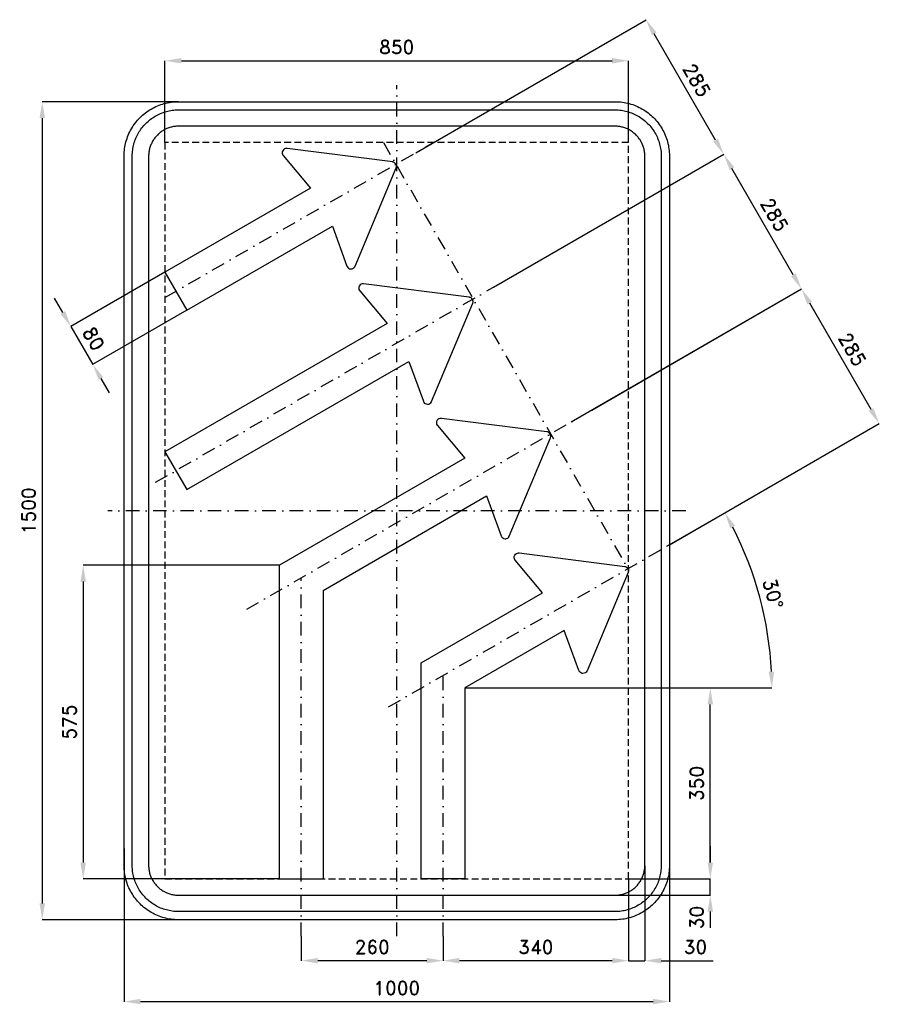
# Model space of a CAD drawing. Header units: millimetres. Extents: x -691 to 885, y -905 to 900.
import ezdxf

# ---------------------------------------------------------------- set-up
doc = ezdxf.new("R2010")
doc.units = ezdxf.units.MM
doc.header["$LTSCALE"] = 5
doc.linetypes.add('ČERCHOVANÁX2', pattern=[2, 1, -0.5, 0, -0.5])
doc.linetypes.add('ČÁRKOVANÁX2', pattern=[1.5, 1, -0.5])
doc.layers.add('Kóty', color=2, linetype='Continuous')
doc.layers.add('Značka', color=7, linetype='Continuous')
doc.styles.get("Standard").update_dxf_attribs({"font": 'romand.shx', "height": 25})
doc.dimstyles.get("Standard").update_dxf_attribs({"dimtxt": 25, "dimasz": 30, "dimexe": 0.18, "dimexo": 0.0625, "dimgap": 12.5, "dimtad": 1, "dimdec": 0, "dimzin": 0, "dimdsep": 46, "dimtxsty": 'Standard', "dimcen": 0.09, "dimadec": 0, "dimazin": 0, "dimtfac": 1, "dimtdec": 0, "dimtofl": 0, "dimtmove": 0, "dimatfit": 3, "dimfxl": 1, "dimtolj": 1, "dimtzin": 0, "dimarcsym": 0})

# ---------------------------------------------------------------- blocks, each defined once
blk = doc.blocks.new('*D0')
at = {"layer": 'Defpoints', "color": 0, "transparency": 16777216}
for p in [(500, -548.8), (-500, -619.3), (500, -900)]:
    blk.add_point(p, dxfattribs=at)
at = {"layer": 'Kóty', "color": 0, "lineweight": -2, "transparency": 16777216}
for p, q in [((500, -548.9), (500, -900.2)), ((-500, -619.4), (-500, -900.2)), ((-470, -900), (470, -900))]:
    blk.add_line(p, q, dxfattribs=at)
at = {"layer": 'Kóty', "color": 0, "transparency": 16777216}
for points in [[(-470, -895), (-470, -905), (-500, -900)], [(470, -895), (470, -905), (500, -900)]]:
    blk.add_solid(points, dxfattribs=at)
at = {"layer": 'Kóty', "color": 0, "transparency": 16777216, "insert": (0, -875), "char_height": 25, "attachment_point": 5}
blk.add_mtext('\\A1;1000', dxfattribs=at)
blk = doc.blocks.new('*D1')
at = {"layer": 'Defpoints', "color": 0, "transparency": 16777216}
for p in [(500, -622), (-500, -634.2), (500, -900)]:
    blk.add_point(p, dxfattribs=at)
at = {"layer": 'Kóty', "color": 0, "lineweight": -2, "transparency": 16777216}
for p, q in [((500, -622.1), (500, -900.2)), ((-500, -634.2), (-500, -900.2)), ((-470, -900), (470, -900))]:
    blk.add_line(p, q, dxfattribs=at)
at = {"layer": 'Kóty', "color": 0, "transparency": 16777216}
for points in [[(-470, -895), (-470, -905), (-500, -900)], [(470, -895), (470, -905), (500, -900)]]:
    blk.add_solid(points, dxfattribs=at)
at = {"layer": 'Kóty', "color": 0, "transparency": 16777216, "insert": (0, -875), "char_height": 25, "attachment_point": 5}
blk.add_mtext('\\A1;1000', dxfattribs=at)
blk = doc.blocks.new('*D2')
at = {"layer": 'Defpoints', "color": 0, "transparency": 16777216}
for p in [(425, 825), (-425, 675), (425, 675)]:
    blk.add_point(p, dxfattribs=at)
at = {"layer": 'Kóty', "color": 0, "lineweight": -2, "transparency": 16777216}
for p, q in [((-425, 675.0625), (-425, 825.18)), ((-395, 825), (395, 825)), ((425, 675.0625), (425, 825.18))]:
    blk.add_line(p, q, dxfattribs=at)
at = {"layer": 'Kóty', "color": 0, "transparency": 16777216}
for points in [[(-395, 830), (-395, 820), (-425, 825)], [(395, 830), (395, 820), (425, 825)]]:
    blk.add_solid(points, dxfattribs=at)
at = {"layer": 'Kóty', "color": 0, "transparency": 16777216, "insert": (0, 850), "char_height": 25, "attachment_point": 5}
blk.add_mtext('\\A1;850', dxfattribs=at)
blk = doc.blocks.new('*D3')
at = {"layer": 'Defpoints', "color": 0, "transparency": 16777216}
for p in [(125, -324.993), (575, -324.993), (425, -675)]:
    blk.add_point(p, dxfattribs=at)
at = {"layer": 'Kóty', "color": 0, "lineweight": -2, "transparency": 16777216}
for p, q in [((125.0625, -324.993), (575.18, -324.993)), ((575, -645), (575, -354.993)), ((425.0625, -675), (575.18, -675))]:
    blk.add_line(p, q, dxfattribs=at)
at = {"layer": 'Kóty', "color": 0, "transparency": 16777216}
for points in [[(570, -354.993), (580, -354.993), (575, -324.993)], [(570, -645), (580, -645), (575, -675)]]:
    blk.add_solid(points, dxfattribs=at)
at = {"layer": 'Kóty', "color": 0, "transparency": 16777216, "insert": (550, -499.9965), "char_height": 25, "attachment_point": 5, "rotation": 90}
blk.add_mtext('\\A1;350', dxfattribs=at)
blk = doc.blocks.new('*D4')
at = {"layer": 'Defpoints', "color": 0, "transparency": 16777216}
for p in [(742.2, 406.6), (357.5, 184.5), (500, -62.3)]:
    blk.add_point(p, dxfattribs=at)
at = {"layer": 'Kóty', "color": 0, "lineweight": -2, "transparency": 16777216}
for p, q in [((357.6, 184.5), (742.4, 406.7)), ((869.7, 185.7), (757.2, 380.6)), ((500.1, -62.3), (884.9, 159.9))]:
    blk.add_line(p, q, dxfattribs=at)
at = {"layer": 'Kóty', "color": 0, "transparency": 16777216}
for points in [[(761.6, 383.1), (752.9, 378.1), (742.2, 406.6)], [(874, 188.2), (865.4, 183.2), (884.7, 159.8)]]:
    blk.add_solid(points, dxfattribs=at)
at = {"layer": 'Kóty', "color": 0, "transparency": 16777216, "insert": (835.1, 295.7), "char_height": 25, "attachment_point": 5, "rotation": 299.9969}
blk.add_mtext('\\A1;285', dxfattribs=at)
blk = doc.blocks.new('*D5')
at = {"layer": 'Defpoints', "color": 0, "transparency": 16777216}
for p in [(599.7, 653.4), (177.4, 409.6), (319.9, 162.8)]:
    blk.add_point(p, dxfattribs=at)
at = {"layer": 'Kóty', "color": 0, "lineweight": -2, "transparency": 16777216}
for p, q in [((177.5, 409.6), (599.9, 653.5)), ((727.2, 432.6), (614.7, 627.4)), ((320, 162.8), (742.4, 406.7))]:
    blk.add_line(p, q, dxfattribs=at)
at = {"layer": 'Kóty', "color": 0, "transparency": 16777216}
for points in [[(619.1, 629.9), (610.4, 624.9), (599.7, 653.4)], [(731.6, 435.1), (722.9, 430.1), (742.2, 406.6)]]:
    blk.add_solid(points, dxfattribs=at)
at = {"layer": 'Kóty', "color": 0, "transparency": 16777216, "insert": (692.6, 542.5), "char_height": 25, "attachment_point": 5, "rotation": 299.9979}
blk.add_mtext('\\A1;285', dxfattribs=at)
blk = doc.blocks.new('*D6')
at = {"layer": 'Defpoints', "color": 0, "transparency": 16777216}
for p in [(457.3, 900.2), (35, 656.5), (177.5, 409.6)]:
    blk.add_point(p, dxfattribs=at)
at = {"layer": 'Kóty', "color": 0, "lineweight": -2, "transparency": 16777216}
for p, q in [((35, 656.5), (457.4, 900.3)), ((584.7, 679.4), (472.3, 874.3)), ((177.5, 409.7), (599.9, 653.5))]:
    blk.add_line(p, q, dxfattribs=at)
at = {"layer": 'Kóty', "color": 0, "transparency": 16777216}
for points in [[(476.6, 876.8), (467.9, 871.8), (457.3, 900.2)], [(589.1, 681.9), (580.4, 676.9), (599.7, 653.4)]]:
    blk.add_solid(points, dxfattribs=at)
at = {"layer": 'Kóty', "color": 0, "transparency": 16777216, "insert": (550.1, 789.3), "char_height": 25, "attachment_point": 5, "rotation": 299.9969}
blk.add_mtext('\\A1;285', dxfattribs=at)
blk = doc.blocks.new('*D7')
at = {"layer": 'Defpoints', "color": 0, "transparency": 16777216}
for p in [(494.9, -65.3), (677.9, -213.4), (85, -301.9), (125.1, -325), (540.5, -325)]:
    blk.add_point(p, dxfattribs=at)
at = {"layer": 'Kóty', "color": 0, "lineweight": -2, "transparency": 16777216}
for p, q in [((495, -65.2), (601.7, -3.6)), ((540.5, -325), (687.9, -325))]:
    blk.add_line(p, q, dxfattribs=at)
blk.add_arc((45, -325), 642.7, 2.6748, 27.3221, dxfattribs=at)
at = {"layer": 'Kóty', "color": 0, "transparency": 16777216}
for points in [[(611.6, -32.4), (620.4, -27.6), (601.6, -3.7)], [(692, -294.9), (682, -295.1), (687.7, -325)]]:
    blk.add_solid(points, dxfattribs=at)
at = {"layer": 'Kóty', "color": 0, "transparency": 16777216, "insert": (689.9, -152.2), "char_height": 25, "attachment_point": 5, "rotation": 284.9984}
blk.add_mtext('\\A1;30°', dxfattribs=at)
blk = doc.blocks.new('*D8')
at = {"layer": 'Defpoints', "color": 0, "transparency": 16777216}
for p in [(-400, 750), (-650, -750), (-375.5, -750)]:
    blk.add_point(p, dxfattribs=at)
at = {"layer": 'Kóty', "color": 0, "lineweight": -2, "transparency": 16777216}
for p, q in [((-400.1, 750), (-650.2, 750)), ((-650, 720), (-650, -720)), ((-375.6, -750), (-650.2, -750))]:
    blk.add_line(p, q, dxfattribs=at)
at = {"layer": 'Kóty', "color": 0, "transparency": 16777216}
for points in [[(-655, 720), (-645, 720), (-650, 750)], [(-655, -720), (-645, -720), (-650, -750)]]:
    blk.add_solid(points, dxfattribs=at)
at = {"layer": 'Kóty', "color": 0, "transparency": 16777216, "insert": (-675, 0), "char_height": 25, "attachment_point": 5, "rotation": 90}
blk.add_mtext('\\A1;1500', dxfattribs=at)
blk = doc.blocks.new('*D9')
at = {"layer": 'Defpoints', "color": 0, "transparency": 16777216}
for p in [(425.0625, -675), (85, -780), (85, -825)]:
    blk.add_point(p, dxfattribs=at)
at = {"layer": 'Kóty', "color": 0, "lineweight": -2, "transparency": 16777216}
for p, q in [((425.0625, -675.0625), (425.0625, -825.18)), ((85, -780.0625), (85, -825.18)), ((395.0625, -825), (115, -825))]:
    blk.add_line(p, q, dxfattribs=at)
at = {"layer": 'Kóty', "color": 0, "transparency": 16777216}
for points in [[(115, -820), (115, -830), (85, -825)], [(395.0625, -820), (395.0625, -830), (425.0625, -825)]]:
    blk.add_solid(points, dxfattribs=at)
at = {"layer": 'Kóty', "color": 0, "transparency": 16777216, "insert": (255.03125, -800), "char_height": 25, "attachment_point": 5}
blk.add_mtext('\\A1;340', dxfattribs=at)
blk = doc.blocks.new('*D10')
at = {"layer": 'Defpoints', "color": 0, "transparency": 16777216}
for p in [(-175, -780.0625), (85, -780.0625), (-175, -825)]:
    blk.add_point(p, dxfattribs=at)
at = {"layer": 'Kóty', "color": 0, "lineweight": -2, "transparency": 16777216}
for p, q in [((-175, -780.125), (-175, -825.18)), ((85, -780.125), (85, -825.18)), ((55, -825), (-145, -825))]:
    blk.add_line(p, q, dxfattribs=at)
at = {"layer": 'Kóty', "color": 0, "transparency": 16777216}
for points in [[(-145, -820), (-145, -830), (-175, -825)], [(55, -820), (55, -830), (85, -825)]]:
    blk.add_solid(points, dxfattribs=at)
at = {"layer": 'Kóty', "color": 0, "transparency": 16777216, "insert": (-45, -800), "char_height": 25, "attachment_point": 5}
blk.add_mtext('\\A1;260', dxfattribs=at)
blk = doc.blocks.new('*D11')
at = {"layer": 'Defpoints', "color": 0, "transparency": 16777216}
for p in [(-215, -99.8), (-575, -675), (-215, -675)]:
    blk.add_point(p, dxfattribs=at)
at = {"layer": 'Kóty', "color": 0, "lineweight": -2, "transparency": 16777216}
for p, q in [((-215.1, -99.8), (-575.2, -99.8)), ((-575, -129.8), (-575, -645)), ((-215.1, -675), (-575.2, -675))]:
    blk.add_line(p, q, dxfattribs=at)
at = {"layer": 'Kóty', "color": 0, "transparency": 16777216}
for points in [[(-580, -129.8), (-570, -129.8), (-575, -99.8)], [(-580, -645), (-570, -645), (-575, -675)]]:
    blk.add_solid(points, dxfattribs=at)
at = {"layer": 'Kóty', "color": 0, "transparency": 16777216, "insert": (-600, -387.4), "char_height": 25, "attachment_point": 5, "rotation": 90}
blk.add_mtext('\\A1;575', dxfattribs=at)
blk = doc.blocks.new('*D12')
at = {"layer": 'Defpoints', "color": 0, "transparency": 16777216}
for p in [(455, -650.8), (425.1, -675.1), (455, -825)]:
    blk.add_point(p, dxfattribs=at)
at = {"layer": 'Kóty', "color": 0, "lineweight": -2, "transparency": 16777216}
for p, q in [((455, -650.8), (455, -825.2)), ((425.1, -675.1), (425.1, -825.2)), ((395.1, -825), (365.1, -825)), ((485, -825), (580.5, -825))]:
    blk.add_line(p, q, dxfattribs=at)
at = {"layer": 'Kóty', "color": 0, "transparency": 16777216}
for points in [[(395.1, -820), (395.1, -830), (425.1, -825)], [(485, -820), (485, -830), (455, -825)]]:
    blk.add_solid(points, dxfattribs=at)
at = {"layer": 'Kóty', "color": 0, "transparency": 16777216, "insert": (547.7, -800), "char_height": 25, "attachment_point": 5}
blk.add_mtext('\\A1;30', dxfattribs=at)

msp = doc.modelspace()

# ---------------------------------------------------------------- linework, layer by layer
at = {"color": 5}
msp.add_lwpolyline([(-215, -675), (-135, -675)], dxfattribs=at)
at = {"layer": 'Kóty'}
for p, q in [((-425, 437.1), (-597.6, 337.5)), ((-612.4, 363.5), (-627.4, 389.5)), ((-385, 367.8), (-557.6, 268.2)), ((-542.4, 242.3), (-527.4, 216.3)), ((575, -615), (575, -645)), ((425, -675), (575.2, -675)), ((366.1, -705), (575.2, -705)), ((575, -735), (575, -765))]:
    msp.add_line(p, q, dxfattribs=at)
for points in [[(-597.4, 337.6), (-557.4, 268.3)], [(575, -705), (575, -675)], [(425.1, -825), (455, -825)]]:
    msp.add_lwpolyline(points, dxfattribs=at)
for points in [[(-608.1, 366), (-616.7, 361), (-597.4, 337.6)], [(-538.1, 244.8), (-546.7, 239.8), (-557.4, 268.3)], [(570, -645), (580, -645), (575, -675)], [(570, -735), (580, -735), (575, -705)]]:
    msp.add_solid(points, dxfattribs=at)
at = {"layer": 'Značka', "color": 6, "linetype": 'ČERCHOVANÁX2', "ltscale": 5}
for p, q in [((-425, 390.9), (69.5, 676.4)), ((186.3, 414.8), (-457.4, 43.1)), ((-275, -180.6), (353.1, 182)), ((-15, -359.6), (494.9, -65.3))]:
    msp.add_line(p, q, dxfattribs=at)
at = {"layer": 'Značka', "color": 5}
msp.add_line((-425, 108), (-385, 38.7), dxfattribs=at)
at = {"layer": 'Značka', "color": 6, "linetype": 'ČERCHOVANÁX2', "ltscale": 5}
for points in [[(0, -780), (0, 780)], [(-24.2, 675), (425, -108.1)], [(530, 0), (-530, 0)], [(-175, -780), (-175, -122.9)], [(85, -780), (85, -301.9)]]:
    msp.add_lwpolyline(points, dxfattribs=at)
at = {"layer": 'Značka', "color": 5}
for points in [[(-400, -750), (-400.4, -750), (-400.8, -750, -0.03218), (-413.7, -749.1, -0.035443), (-426.4, -746.5, -0.036267), (-438.7, -742.3, -0.03442), (-450.2, -736.5, -0.033722), (-461, -729.3, -0.034085), (-470.7, -720.7, -0.034209), (-479.3, -711, -0.034229), (-486.5, -700.2, -0.034044), (-492.3, -688.7, -0.033412), (-496.5, -676.4, -0.034127), (-499.1, -663.7, -0.036745), (-500, -650.8), (-500, -650.4), (-500, -650), (-500, 650), (-500, 650.4), (-500, 650.8, -0.03218), (-499.1, 663.7, -0.035441), (-496.5, 676.4, -0.03627), (-492.3, 688.7, -0.034417), (-486.5, 700.2, -0.033719), (-479.3, 711, -0.034078), (-470.7, 720.7, -0.034208), (-461, 729.3, -0.034227), (-450.2, 736.5, -0.034051), (-438.7, 742.3, -0.033416), (-426.4, 746.5, -0.034129), (-413.7, 749.1, -0.036746), (-400.8, 750), (-400.4, 750), (-400, 750), (400, 750), (400.4, 750), (400.8, 750, -0.032179), (413.7, 749.1, -0.035451), (426.4, 746.5, -0.036282), (438.7, 742.3, -0.034425), (450.2, 736.5, -0.033731), (461, 729.3, -0.034081), (470.7, 720.7, -0.034214), (479.3, 711, -0.034229), (486.5, 700.2, -0.034034), (492.3, 688.6, -0.033411), (496.5, 676.4, -0.034122), (499.1, 663.7, -0.036741), (500, 650.8), (500, 650.4), (500, 650), (500, -650), (500, -650.4), (500, -650.8, -0.032179), (499.1, -663.7, -0.035442), (496.5, -676.4, -0.036264), (492.3, -688.7, -0.034415), (486.5, -700.2, -0.033719), (479.3, -711, -0.034086), (470.7, -720.7, -0.034205), (461, -729.3, -0.03423), (450.2, -736.5, -0.034046), (438.7, -742.3, -0.033413), (426.4, -746.5, -0.034127), (413.7, -749.1, -0.036745), (400.8, -750), (400.4, -750), (400, -750), (-400, -750)], [(-400, -735), (-400.3, -735), (-400.7, -735, -0.03218), (-411.6, -734.2, -0.035443), (-422.4, -732, -0.036267), (-432.9, -728.5, -0.03442), (-442.7, -723.5, -0.033721), (-451.9, -717.4, -0.034085), (-460.1, -710.1, -0.034209), (-467.4, -701.9, -0.034229), (-473.5, -692.7, -0.034045), (-478.4, -682.9, -0.033412), (-482, -672.4, -0.034127), (-484.3, -661.6, -0.036745), (-485, -650.7), (-485, -650.3), (-485, -650), (-485, 650), (-485, 650.3), (-485, 650.7, -0.032181), (-484.2, 661.6, -0.035444), (-482, 672.4, -0.036267), (-478.5, 682.9, -0.034419), (-473.5, 692.7, -0.033711), (-467.4, 701.9, -0.034078), (-460.1, 710.1, -0.034195), (-451.9, 717.4, -0.034219), (-442.7, 723.5, -0.034051), (-432.9, 728.4, -0.033409), (-422.4, 732, -0.034121), (-411.6, 734.3, -0.036745), (-400.7, 735), (-400.3, 735), (-400, 735), (400, 735), (400.3, 735), (400.7, 735, -0.032174), (411.6, 734.2, -0.03544), (422.4, 732, -0.036261), (432.9, 728.5, -0.03443), (442.7, 723.5, -0.033731), (451.9, 717.4, -0.03408), (460.1, 710.1, -0.034212), (467.4, 701.9, -0.03423), (473.5, 692.7, -0.034037), (478.4, 682.9, -0.033418), (482, 672.4, -0.034127), (484.3, 661.6, -0.036751), (485, 650.7), (485, 650.3), (485, 650), (485, -650), (485, -650.3), (485, -650.7, -0.032185), (484.2, -661.6, -0.03545), (482, -672.4, -0.036271), (478.5, -682.9, -0.034419), (473.5, -692.7, -0.033715), (467.4, -701.9, -0.034083), (460.1, -710.1, -0.034209), (451.9, -717.4, -0.034231), (442.7, -723.5, -0.034042), (432.9, -728.4, -0.033411), (422.4, -732, -0.034127), (411.6, -734.3, -0.036745), (400.7, -735), (400.3, -735), (400, -735), (-400, -735)], [(-400, -705), (400, -705), (400.2, -705), (400.4, -705, 0.03218), (407.5, -704.5, 0.035442), (414.5, -703.1, 0.036265), (421.3, -700.8, 0.034422), (427.6, -697.6, 0.033717), (433.6, -693.6, 0.034088), (438.9, -688.9, 0.034212), (443.6, -683.6, 0.034229), (447.6, -677.6, 0.034042), (450.7, -671.3, 0.033412), (453.1, -664.5, 0.034125), (454.5, -657.5, 0.036743), (455, -650.4), (455, -650.2), (455, -650), (455, 650), (455, 650.2), (455, 650.4, 0.032187), (454.5, 657.5, 0.035442), (453.1, 664.5, 0.036278), (450.8, 671.3, 0.034421), (447.6, 677.6, 0.033718), (443.6, 683.5, 0.034078), (438.9, 688.9, 0.034199), (433.6, 693.6, 0.034236), (427.6, 697.6, 0.03403), (421.3, 700.8, 0.033395), (414.5, 703, 0.034109), (407.5, 704.5, 0.036744), (400.4, 705), (400.2, 705), (400, 705), (-400, 705), (-400.2, 705), (-400.4, 705, 0.032171), (-407.5, 704.5, 0.035429), (-414.5, 703, 0.036266), (-421.3, 700.8, 0.034431), (-427.6, 697.6, 0.033735), (-433.6, 693.6, 0.034079), (-438.9, 688.9, 0.034224), (-443.6, 683.5, 0.034235), (-447.6, 677.6, 0.03404), (-450.7, 671.3, 0.033409), (-453.1, 664.5, 0.034125), (-454.5, 657.5, 0.036745), (-455, 650.4), (-455, 650.2), (-455, 650), (-455, -650), (-455, -650.2), (-455, -650.4, 0.03218), (-454.5, -657.5, 0.035443), (-453.1, -664.5, 0.036267), (-450.8, -671.3, 0.034421), (-447.6, -677.6, 0.033721), (-443.6, -683.6, 0.034084), (-438.9, -688.9, 0.034208), (-433.6, -693.6, 0.03423), (-427.6, -697.6, 0.034044), (-421.3, -700.7, 0.033412), (-414.5, -703.1, 0.034127), (-407.5, -704.5, 0.036745), (-400.4, -705), (-400.2, -705), (-400, -705)], [(-385, 367.8), (-118.1, 521.9), (-91.4, 448.6), (-91.2, 448.2), (-91, 447.7), (-89.9, 446.1), (-88.5, 444.8), (-86.4, 443.7), (-84, 443.4, 0.079556), (-81.7, 443.6), (-79.5, 444.6), (-78, 445.9), (-76.9, 447.4), (-76.7, 447.8), (-76.5, 448.3), (-1, 628.4), (-0.9, 628.7), (-0.8, 629.1), (-0.4, 630.5), (-0.4, 632), (-0.7, 633.8), (-1.5, 635.5), (-2.6, 636.9), (-4, 638.1), (-5.3, 638.8), (-6.7, 639.3), (-7, 639.3), (-7.4, 639.4), (-201.1, 664.1), (-201.6, 664.2), (-202, 664.2, 0.063584), (-203.9, 664), (-205.7, 663.3), (-207.7, 661.9), (-209.1, 660), (-210, 657.8), (-210.1, 655.4), (-209.7, 653.5), (-208.8, 651.8), (-208.5, 651.4), (-208.2, 651.1), (-158.1, 591.2), (-425, 437.1)], [(-385, 38.7), (22.3, 273.9), (49, 200.6), (49.2, 200.1), (49.4, 199.7), (50.5, 198.1), (51.9, 196.8), (54, 195.7), (56.4, 195.3, 0.079393), (58.7, 195.6), (60.9, 196.6), (62.4, 197.8), (63.5, 199.4), (63.7, 199.8), (63.9, 200.2), (139.4, 380.3), (139.5, 380.7), (139.6, 381), (140, 382.5), (140, 383.9), (139.7, 385.7), (138.9, 387.4), (137.8, 388.9), (136.4, 390.1), (135.1, 390.8), (133.7, 391.2), (133.4, 391.3), (133, 391.4), (-60.7, 416.1), (-61.2, 416.1), (-61.6, 416.2, 0.063584), (-63.5, 416), (-65.3, 415.3), (-67.3, 413.9), (-68.7, 412), (-69.6, 409.8), (-69.7, 407.4), (-69.3, 405.5), (-68.4, 403.8), (-68.1, 403.4), (-67.8, 403), (-17.7, 343.2), (-425, 108)], [(-135, -146), (164.8, 27.1), (191.5, -46.3), (191.7, -46.7), (191.9, -47.1), (193, -48.7), (194.4, -50), (196.5, -51.1), (198.9, -51.5, 0.079393), (201.2, -51.2), (203.4, -50.2), (204.9, -49), (206, -47.5), (206.2, -47), (206.4, -46.6), (281.9, 133.5), (282, 133.9), (282.1, 134.2), (282.5, 135.6), (282.5, 137.1), (282.2, 138.9), (281.4, 140.6), (280.3, 142.1), (278.9, 143.3), (277.6, 144), (276.2, 144.4), (275.9, 144.5), (275.5, 144.5), (81.8, 169.3), (81.3, 169.3), (80.9, 169.3, 0.063584), (79, 169.1), (77.2, 168.5), (75.2, 167.1), (73.8, 165.2), (72.9, 162.9), (72.8, 160.6), (73.2, 158.7), (74.1, 157), (74.4, 156.6), (74.7, 156.2), (124.8, 96.4), (-215, -99.8)], [(45, -675), (45, -278.8), (267.3, -150.5), (217.2, -90.6), (216.9, -90.2), (216.6, -89.9), (215.8, -88.1), (215.3, -86.3), (215.5, -83.9), (216.3, -81.6), (217.7, -79.7), (219.7, -78.4), (221.5, -77.7), (223.4, -77.5), (223.8, -77.5), (224.3, -77.5), (418, -102.3), (418.4, -102.3), (418.8, -102.4), (420.2, -102.8), (421.4, -103.6), (422.9, -104.7), (423.9, -106.2), (424.7, -107.9), (425, -109.7), (425, -111.2), (424.6, -112.6), (424.5, -113), (424.4, -113.3), (349, -293.4), (348.8, -293.9), (348.5, -294.3), (347.4, -295.8), (345.9, -297), (343.8, -298.1), (341.4, -298.3, -0.079491), (339, -297.9), (336.9, -296.8), (335.5, -295.6), (334.4, -294), (334.2, -293.5), (334.1, -293.1), (307.3, -219.8), (125, -325), (125, -675), (45, -675)]]:
    msp.add_lwpolyline(points, format="xyb", dxfattribs=at)
at = {"layer": 'Značka', "color": 6, "linetype": 'ČÁRKOVANÁX2', "ltscale": 2.5}
msp.add_lwpolyline([(425, -675), (425, 675), (-425, 675), (-425, -675)], close=True, dxfattribs=at)
at = {"layer": 'Značka', "color": 5}
for points in [[(-425, 437.1), (-385, 367.8)], [(-215, -675), (-215, -99.8)], [(-135, -146), (-135, -675)]]:
    msp.add_lwpolyline(points, dxfattribs=at)

# ---------------------------------------------------------------- texts
at = {"layer": 'Kóty', "char_height": 25, "attachment_point": 5}
for s, insert, rotation in [('\\A1;80', (-555.8, 315.4), 300.0007), ('\\A1;30', (550, -745.7), 90)]:
    msp.add_mtext(s, dxfattribs=dict(at, insert=insert, rotation=rotation))

# ---------------------------------------------------------------- dimensions: what is measured, and where the dimension line sits
at = {"layer": 'Kóty'}
for p1, p2, distance, picture, middle in [((177.5, 409.6), (35, 656.5), -487.6, '*D6', (550.1, 789.3)), ((319.9, 162.8), (177.4, 409.6), -487.6, '*D5', (692.6, 542.5)), ((500, -62.3), (357.5, 184.5), -444.2, '*D4', (835.1, 295.7))]:
    dim = msp.add_aligned_dim(p1=p1, p2=p2, distance=distance, dimstyle='Standard', dxfattribs=at)
    dim.commit()
    dim.dimension.update_dxf_attribs({"geometry": picture, "text_midpoint": middle})
for base, p1, p2, picture, middle in [((425, 825), (-425, 675), (425, 675), '*D2', (0, 850)), ((500, -900), (-500, -619.3), (500, -548.8), '*D0', (0, -875)), ((500, -900), (-500, -634.2), (500, -622), '*D1', (0, -875)), ((455, -825), (425.1, -675.1), (455, -650.8), '*D12', (547.7, -800)), ((85, -825), (425.1, -675), (85, -780), '*D9', (255, -800)), ((-175, -825), (85, -780.1), (-175, -780.1), '*D10', (-45, -800))]:
    dim = msp.add_linear_dim(base=base, p1=p1, p2=p2, dimstyle='Standard', dxfattribs=at)
    dim.commit()
    dim.dimension.update_dxf_attribs({"geometry": picture, "text_midpoint": middle})
for base, p1, p2, picture, middle in [((-650, -750), (-400, 750), (-375.5, -750), '*D8', (-675, 0)), ((-575, -675), (-215, -99.8), (-215, -675), '*D11', (-600, -387.4)), ((575, -325), (425, -675), (125, -325), '*D3', (550, -500))]:
    dim = msp.add_linear_dim(base=base, p1=p1, p2=p2, angle=90, dimstyle='Standard', dxfattribs=at)
    dim.commit()
    dim.dimension.update_dxf_attribs({"geometry": picture, "text_midpoint": middle})
dim = msp.add_angular_dim_2l(base=(677.9, -213.4), line1=((85, -301.9), (494.9, -65.3)), line2=((125.1, -325), (540.5, -325)), dimstyle='Standard', dxfattribs=at)
dim.commit()
dim.dimension.update_dxf_attribs({"geometry": '*D7', "text_midpoint": (689.9, -152.2)})

doc.saveas('drawing.dxf')
